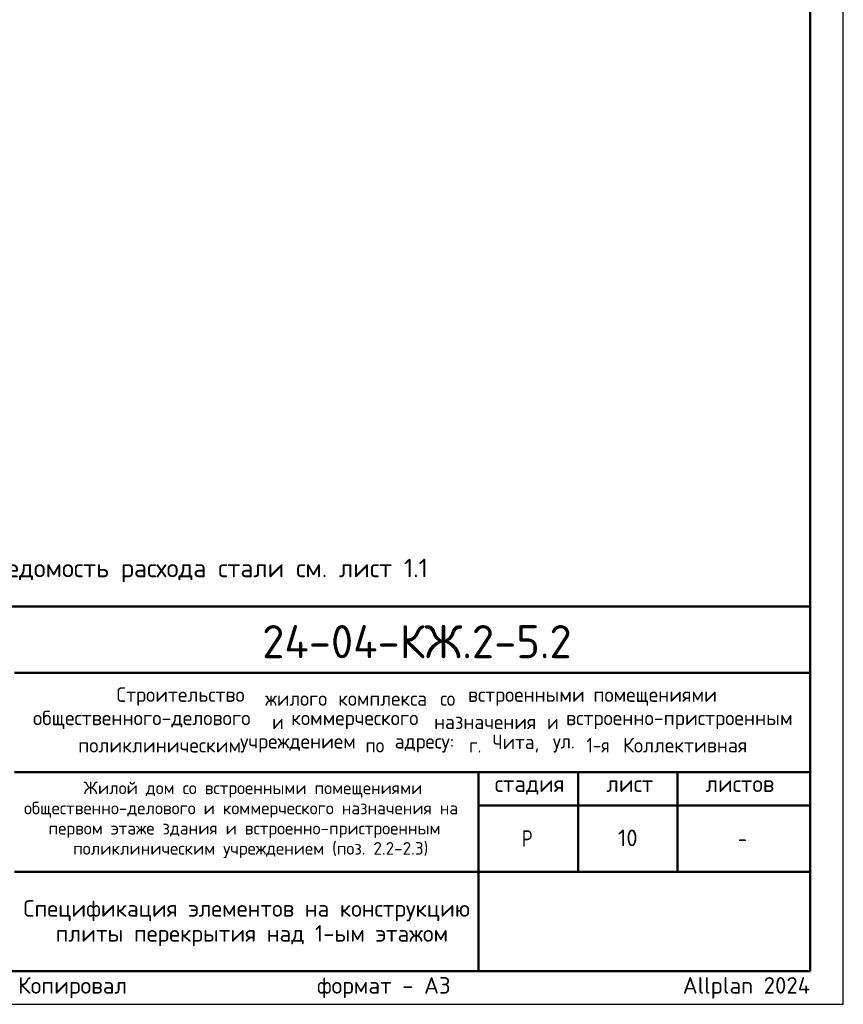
# Model space of a CAD drawing. Header units: millimetres. Extents: x 0 to 50400, y 0 to 35640.
# Tile 3 of 4: x 35493 to 50400, y 0 to 17820. Entities that reach past the tile are written whole.
import ezdxf

# ---------------------------------------------------------------- set-up
doc = ezdxf.new("R2010")
doc.units = ezdxf.units.MM
doc.layers.add('Standard', color=7, linetype='Continuous', lineweight=25)
doc.layers.add('Надписи', color=7, linetype='Continuous', lineweight=25)
doc.styles.add('ISOCPEUR', font='txt')

msp = doc.modelspace()

# ---------------------------------------------------------------- linework, layer by layer
at = {"layer": 'Standard', "color": 7, "linetype": 'Continuous', "lineweight": 50, "transparency": 33554687}
for p, q in [((27600, 7200), (49800, 7200)), ((35400, 6000), (49800, 6000)), ((35400, 4200), (49800, 4200)), ((43800, 2400), (43800, 4200)), ((45600, 2400), (45600, 4200)), ((47400, 2400), (47400, 4200)), ((43800, 3600), (49800, 3600)), ((35400, 2400), (49800, 2400)), ((43800, 600), (43800, 2400)), ((43800, 600), (43800, 2400))]:
    msp.add_line(p, q, dxfattribs=at)
at = {"layer": 'Standard', "color": 7, "linetype": 'Continuous', "lineweight": 25, "transparency": 33554687}
for p, q in [((49800, 600), (49800, 7200)), ((27600, 600), (49800, 600)), ((27600, 600), (49800, 600)), ((27600, 600), (49800, 600))]:
    msp.add_line(p, q, dxfattribs=at)
msp.add_lwpolyline([(0, 0), (50400, 0), (50400, 35640), (0, 35640), (0, 0)], close=True, dxfattribs=at)
at = {"layer": 'Standard', "color": 7, "linetype": 'Continuous', "lineweight": 50, "transparency": 33554687}
msp.add_lwpolyline([(2400, 35040), (49800, 35040), (49800, 600), (2400, 600), (2400, 35040)], close=True, dxfattribs=at)

# ---------------------------------------------------------------- texts
at = {"layer": 'Standard', "color": 7, "linetype": 'Continuous', "lineweight": 13, "transparency": 33554687, "insert": (27600, 7851), "char_height": 336, "width": 15720.56, "attachment_point": 4, "style": 'ISOCPEUR'}
msp.add_mtext('\\A1;{\\fISOCPEUR|i0|b0;\\H335.999994;\\W1.000000;\\C7;1. Ведомость деталей см. лист 11. Ведомость расхода стали см. лист 1.1}\\P', dxfattribs=at)
at = {"layer": 'Standard', "color": 7, "linetype": 'Continuous', "lineweight": 50, "transparency": 33554687, "insert": (39882, 6262), "char_height": 600, "width": 6049.91, "attachment_point": 7, "style": 'ISOCPEUR'}
msp.add_mtext('\\W0.98;24-04-КЖ.2-5.2', dxfattribs=at)
at = {"layer": 'Standard', "color": 7, "linetype": 'Continuous', "lineweight": 25, "transparency": 33554687, "attachment_point": 7, "style": 'ISOCPEUR'}
for s, insert, char_height, width in [('\\W0.98;Строительство ', (37245, 5402), 264, 2820.83), ('\\W0.96;жилого ', (39937, 5402), 264, 1446.12), ('\\W0.97;комплекса ', (41257, 5402), 264, 1975.29), ('\\W0.90;со ', (43105, 5402), 264, 620.97), ('\\W0.98;встроенными ', (43607, 5402), 264, 2398.16), ('\\W0.98;помещениями', (45877, 5402), 264, 2292.21), ('\\W0.99;общественного-делового ', (35733, 4980), 264, 4457.19), ('\\W0.87;и ', (40063, 4980), 264, 457.48), ('\\W0.98;коммерческого ', (40406, 4980), 264, 2714.91), ('\\W0.97;назначения ', (42993, 4980), 264, 2173.24), ('\\W0.87;и ', (45039, 4980), 264, 457.46), ('\\W0.99;встроенно-пристроенным', (45382, 4980), 264, 4298.92), ('\\W0.95;Чита, ', (44049, 4557), 264, 1221.07), ('\\W0.86;1-я ', (45752, 4557), 264, 773.52), ('\\W0.98;Коллективная', (46412, 4557), 264, 2450.61), ('\\W0.98;поликлиническим ', (36552, 4557), 264, 3058.06), ('\\W0.98;учреждением ', (39482, 4557), 264, 2397.9), ('\\W0.91;по ', (41752, 4557), 264, 647.69), ('\\W0.96;адресу: ', (42280, 4557), 264, 1472.67), ('\\W0.89;г. ', (43627, 4557), 264, 539.49), ('\\W0.92;ул. ', (45145, 4557), 264, 728.23), ('\\W0.99;стадия    лист     листов', (44091, 3795), 300, 5247.11), ('\\W0.80;Р', (44580, 2850), 300, 359.84), ('\\W0.78;-', (48495, 2850), 300, 326.39)]:
    msp.add_mtext(s, dxfattribs=dict(at, insert=insert, char_height=char_height, width=width))
at = {"layer": 'Standard', "color": 7, "linetype": 'Continuous', "lineweight": 18, "transparency": 33554687, "char_height": 228, "attachment_point": 7, "style": 'ISOCPEUR'}
for s, insert, width in [('\\W0.99;Жилой дом со встроенными помещениями', (36647, 3741), 6015.25), ('\\W0.99;общественно-делового и коммерческого назначения на', (35570, 3376), 8168.16), ('\\W0.99;первом этаже здания и встроенно-пристроенным', (36015, 3011), 7279.77), ('\\W0.99;поликлиническим учреждением (поз. 2.2-2.3)', (36459, 2646), 6390.3)]:
    msp.add_mtext(s, dxfattribs=dict(at, insert=insert, width=width))
at = {"layer": 'Standard', "color": 7, "linetype": 'Continuous', "lineweight": 25, "transparency": 33554687, "insert": (39600, 1885), "char_height": 300, "width": 8165.25, "attachment_point": 2, "line_spacing_factor": 0.903614}
msp.add_mtext('\\A1;{\\fISOCPEUR|i0|b0;\\H300.000000;\\W1.000000;\\C7;Спецификация элементов на конструкцию}\\P{\\fISOCPEUR|i0|b0;\\H300.000000;\\W1.000000;\\C7; плиты перекрытия над 1-ым этажом}\\P', dxfattribs=at)
at = {"layer": 'Standard', "color": 8, "linetype": 'Continuous', "lineweight": 13, "transparency": 33554687, "insert": (49800, 297), "char_height": 300, "width": 14099.36, "attachment_point": 6, "style": 'ISOCPEUR'}
msp.add_mtext('\\A1;{\\fISOCPEUR|i0|b0;\\H300.000000;\\W1.000000;\\C8;Копировал                  формат - А3                      Allplan 2024}\\P', dxfattribs=at)
at = {"layer": 'Надписи', "color": 7, "linetype": 'Continuous', "lineweight": 13, "transparency": 33554687, "insert": (46500, 3012), "char_height": 300, "width": 472.5, "attachment_point": 5, "style": 'ISOCPEUR'}
msp.add_mtext('\\A1;{\\fISOCPEUR|i0|b0;\\H300.000000;\\W1.000000;\\C7;10}\\P', dxfattribs=at)

doc.saveas('drawing.dxf')
